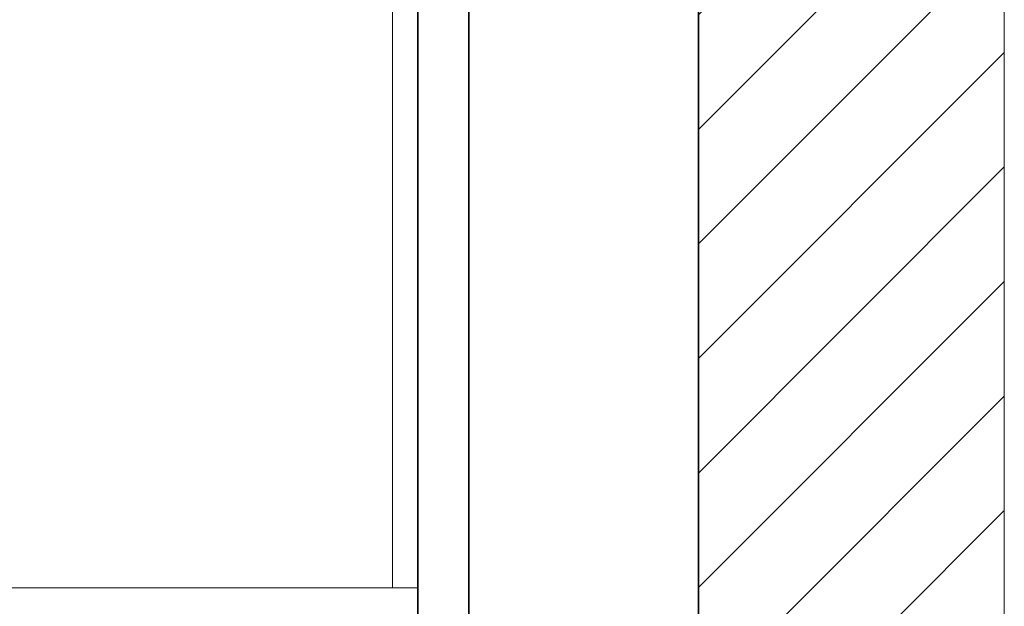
# Model space of a CAD drawing. Header units: millimetres. Extents: x 15214 to 140083, y -437840 to -79279.
# Tile 56 of 64: x 37049 to 37088, y -197133 to -197110. Entities that reach past the tile are written whole.
import ezdxf

# ---------------------------------------------------------------- set-up
doc = ezdxf.new("R2010")
doc.units = ezdxf.units.MM
for name, color, linetype, lineweight in [('0-ZABUDOWA GK-MDF', 54, 'Continuous', 35), ('1_POSADZKA PODZIAŁY', 151, 'Continuous', 0), ('Hatch', 4, 'Continuous', 5), ('Sciany', 2, 'Continuous', 35), ('WYMIAROWANIE', 1, 'Continuous', 13)]:
    doc.layers.add(name, color=color, linetype=linetype, lineweight=lineweight)

msp = doc.modelspace()

# ---------------------------------------------------------------- hatches: boundary and pattern name
at = {"layer": 'Hatch'}
h = msp.add_hatch(dxfattribs=at)
h.set_pattern_fill('ANSI31', color=256)
h.set_pattern_definition([(45, (-22990.946, -2555.0157), (-2.24506403, 2.24506403), [])])
h.paths.add_polyline_path([(37075.6213, -197194.604), (37087.6213, -197194.604), (37087.6213, -196918.604), (37075.6213, -196918.604)])

# ---------------------------------------------------------------- linework, layer by layer
at = {"layer": '0-ZABUDOWA GK-MDF'}
for points in [[(37064.6213, -197194.604), (37064.6213, -196918.604)], [(37066.6213, -197194.604), (37066.6213, -196918.604)]]:
    msp.add_lwpolyline(points, dxfattribs=at)
at = {"layer": '1_POSADZKA PODZIAŁY', "linetype": 'Continuous'}
msp.add_lwpolyline([(36933.6213, -197194.604), (37064.6213, -197194.604), (37064.6213, -196957.604), (36933.6213, -196957.604)], close=True, dxfattribs=at)
for points in [[(37063.6213, -197132.604), (37063.6213, -197101.604)], [(36704.6213, -197132.604), (37064.6213, -197132.604)]]:
    msp.add_lwpolyline(points, dxfattribs=at)
at = {"layer": 'Sciany'}
msp.add_lwpolyline([(37075.6213, -197194.604), (37075.6213, -196918.604)], dxfattribs=at)
at = {"layer": 'WYMIAROWANIE'}
msp.add_lwpolyline([(37075.6213, -197194.604), (37087.6213, -197194.604), (37087.6213, -196918.604), (37075.6213, -196918.604)], close=True, dxfattribs=at)

doc.saveas('drawing.dxf')
